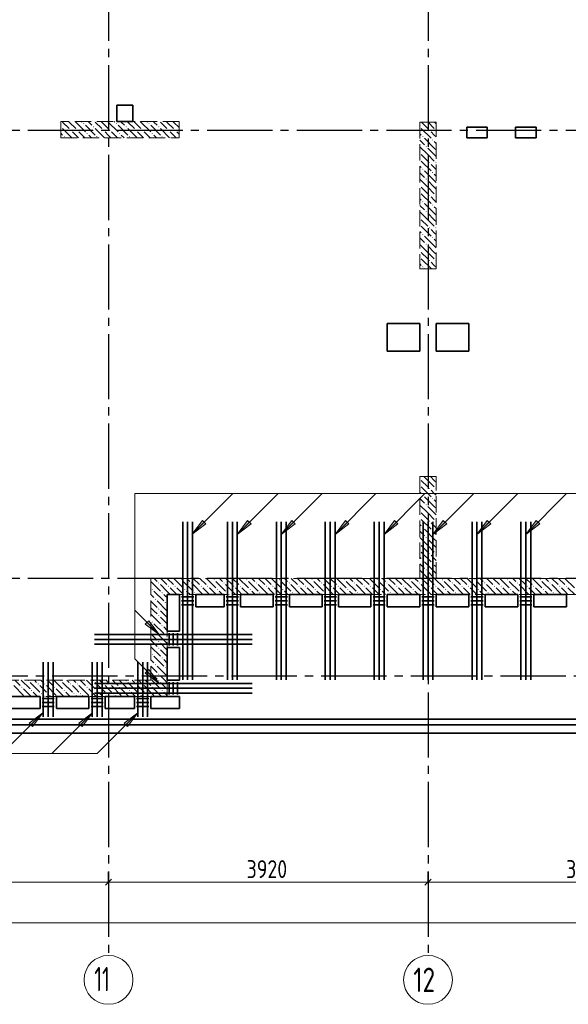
# Model space of a CAD drawing. Header units: millimetres. Extents: x 0 to 61017, y 0 to 42000.
# Tile 4 of 25: x 12710 to 19441, y 16370 to 28460. Entities that reach past the tile are written whole.
import ezdxf

# ---------------------------------------------------------------- set-up
doc = ezdxf.new("R2010")
doc.units = ezdxf.units.MM
doc.linetypes.add('______2', pattern=[270, 200, -70])
doc.linetypes.add('______5', pattern=[1100, 800, -100, 100, -100])
for name, color, linetype, lineweight in [('S1 Стержни арматуры фон', 7, 'Continuous', 25), ('Standard', 7, 'Continuous', 25), ('ЖБ Пилон', 180, 'Continuous', 25), ('Оси', 40, '______5', 18), ('Позиционная метка номер позиции', 7, 'Continuous', 13), ('Поперечное армирование AW фон', 7, 'Continuous', 25)]:
    doc.layers.add(name, color=color, linetype=linetype, lineweight=lineweight)
doc.layers.add('ЖБ Перекрытие верхний уровень', color=7, linetype='Continuous', lineweight=25, true_color=0xe0e0ff)
doc.layers.add('ЖБ Стена верхний уровень', color=7, linetype='Continuous', lineweight=25, true_color=0x006e00)
doc.styles.add('GOST 2.304-81', font='txt')
doc.styles.add('ISOCPEUR', font='txt')

msp = doc.modelspace()

# ---------------------------------------------------------------- hatches: boundary and pattern name
at = {"layer": 'ЖБ Пилон', "linetype": 'Continuous', "lineweight": 18, "transparency": 33554687}
for points in [[(13215, 27148), (13217, 27150), (13223, 27143), (13217, 27137), (13215, 27139)], [(13330, 27103), (13337, 27110), (13343, 27103), (13337, 27097)], [(13410, 27103), (13417, 27110), (13423, 27103), (13417, 27097)], [(13490, 27183), (13497, 27190), (13503, 27183), (13497, 27177)], [(13610, 27143), (13617, 27150), (13623, 27143), (13617, 27137)], [(13730, 27103), (13737, 27110), (13743, 27103), (13737, 27097)], [(13810, 27103), (13817, 27110), (13823, 27103), (13817, 27097)], [(13890, 27183), (13897, 27190), (13903, 27183), (13897, 27177)], [(14010, 27143), (14017, 27150), (14023, 27143), (14017, 27137)], [(14130, 27103), (14137, 27110), (14143, 27103), (14137, 27097)], [(14210, 27103), (14217, 27110), (14223, 27103), (14217, 27097)], [(14290, 27183), (14297, 27190), (14303, 27183), (14297, 27177)], [(14410, 27143), (14417, 27150), (14423, 27143), (14417, 27137)], [(14530, 27103), (14537, 27110), (14543, 27103), (14537, 27097)], [(14610, 27103), (14617, 27110), (14623, 27103), (14617, 27097)], [(17620, 27147), (17623, 27143), (17620, 27140)], [(17730, 27103), (17737, 27110), (17743, 27103), (17737, 27097)], [(17810, 27103), (17817, 27110), (17820, 27107), (17820, 27100), (17817, 27097)], [(13250, 27023), (13257, 27030), (13263, 27023), (13257, 27017)], [(13530, 27063), (13537, 27070), (13543, 27063), (13537, 27057)], [(13650, 27023), (13657, 27030), (13663, 27023), (13657, 27017)], [(13930, 27063), (13937, 27070), (13943, 27063), (13937, 27057)], [(14050, 27023), (14057, 27030), (14063, 27023), (14057, 27017)], [(14330, 27063), (14337, 27070), (14343, 27063), (14337, 27057)], [(14450, 27023), (14457, 27030), (14463, 27023), (14457, 27017)], [(17650, 27023), (17657, 27030), (17663, 27023), (17657, 27017)], [(17770, 26983), (17777, 26990), (17783, 26983), (17777, 26977)], [(17690, 26903), (17697, 26910), (17703, 26903), (17697, 26897)], [(17620, 26827), (17623, 26823), (17620, 26820)], [(17620, 26747), (17623, 26743), (17620, 26740)], [(17650, 26623), (17657, 26630), (17663, 26623), (17657, 26617)], [(17730, 26703), (17737, 26710), (17743, 26703), (17737, 26697)], [(17810, 26703), (17817, 26710), (17820, 26707), (17820, 26700), (17817, 26697)], [(17690, 26503), (17697, 26510), (17703, 26503), (17697, 26497)], [(17770, 26583), (17777, 26590), (17783, 26583), (17777, 26577)], [(17620, 26427), (17623, 26423), (17620, 26420)], [(17620, 26347), (17623, 26343), (17620, 26340)], [(17730, 26303), (17737, 26310), (17743, 26303), (17737, 26297)], [(17810, 26303), (17817, 26310), (17820, 26307), (17820, 26300), (17817, 26297)], [(17650, 26223), (17657, 26230), (17663, 26223), (17657, 26217)], [(17770, 26183), (17777, 26190), (17783, 26183), (17777, 26177)], [(17620, 26027), (17623, 26023), (17620, 26020)], [(17690, 26103), (17697, 26110), (17703, 26103), (17697, 26097)], [(17620, 25947), (17623, 25943), (17620, 25940)], [(17730, 25903), (17737, 25910), (17743, 25903), (17737, 25897)], [(17810, 25903), (17817, 25910), (17820, 25907), (17820, 25900), (17817, 25897)], [(17650, 25823), (17657, 25830), (17663, 25823), (17657, 25817)], [(17770, 25783), (17777, 25790), (17783, 25783), (17777, 25777)], [(17690, 25703), (17697, 25710), (17703, 25703), (17697, 25697)], [(17620, 25627), (17623, 25623), (17620, 25620)], [(17620, 25547), (17623, 25543), (17620, 25540)], [(17730, 25503), (17737, 25510), (17743, 25503), (17737, 25497)], [(17810, 25503), (17817, 25510), (17820, 25507), (17820, 25500), (17817, 25497)], [(17650, 25423), (17657, 25430), (17663, 25423), (17657, 25417)]]:
    msp.add_hatch(color=7, dxfattribs=at).paths.add_polyline_path(points, flags=16)
at = {"layer": 'ЖБ Стена верхний уровень', "linetype": 'Continuous', "lineweight": 18, "transparency": 33554687}
for points in [[(17620, 22827), (17623, 22823), (17620, 22820)], [(17620, 22747), (17623, 22743), (17620, 22740)], [(17650, 22623), (17657, 22630), (17663, 22623), (17657, 22617)], [(17730, 22703), (17737, 22710), (17743, 22703), (17737, 22697)], [(17810, 22703), (17817, 22710), (17820, 22707), (17820, 22700), (17817, 22697)], [(17690, 22503), (17697, 22510), (17703, 22503), (17697, 22497)], [(17770, 22583), (17777, 22590), (17783, 22583), (17777, 22577)], [(17620, 22427), (17623, 22423), (17620, 22420)], [(17620, 22347), (17623, 22343), (17620, 22340)], [(17730, 22303), (17737, 22310), (17743, 22303), (17737, 22297)], [(17810, 22303), (17817, 22310), (17820, 22307), (17820, 22300), (17817, 22297)], [(17650, 22223), (17657, 22230), (17663, 22223), (17657, 22217)], [(17770, 22183), (17777, 22190), (17783, 22183), (17777, 22177)], [(17620, 22027), (17623, 22023), (17620, 22020)], [(17690, 22103), (17697, 22110), (17703, 22103), (17697, 22097)], [(17620, 21947), (17623, 21943), (17620, 21940)], [(17730, 21903), (17737, 21910), (17743, 21903), (17737, 21897)], [(17810, 21903), (17817, 21910), (17820, 21907), (17820, 21900), (17817, 21897)], [(17650, 21823), (17657, 21830), (17663, 21823), (17657, 21817)], [(17770, 21783), (17777, 21790), (17783, 21783), (17777, 21777)], [(17690, 21703), (17697, 21710), (17703, 21703), (17697, 21697)], [(14410, 21543), (14417, 21550), (14423, 21543), (14417, 21537)], [(14690, 21583), (14697, 21590), (14703, 21583), (14697, 21577)], [(14810, 21543), (14817, 21550), (14823, 21543), (14817, 21537)], [(15090, 21583), (15097, 21590), (15103, 21583), (15097, 21577)], [(15210, 21543), (15217, 21550), (15223, 21543), (15217, 21537)], [(15490, 21583), (15497, 21590), (15503, 21583), (15497, 21577)], [(15610, 21543), (15617, 21550), (15623, 21543), (15617, 21537)], [(15890, 21583), (15897, 21590), (15903, 21583), (15897, 21577)], [(16010, 21543), (16017, 21550), (16023, 21543), (16017, 21537)], [(16290, 21583), (16297, 21590), (16303, 21583), (16297, 21577)], [(16410, 21543), (16417, 21550), (16423, 21543), (16417, 21537)], [(16690, 21583), (16697, 21590), (16703, 21583), (16697, 21577)], [(16810, 21543), (16817, 21550), (16823, 21543), (16817, 21537)], [(17090, 21583), (17097, 21590), (17103, 21583), (17097, 21577)], [(17210, 21543), (17217, 21550), (17223, 21543), (17217, 21537)], [(17490, 21583), (17497, 21590), (17503, 21583), (17497, 21577)], [(17610, 21543), (17617, 21550), (17623, 21543), (17617, 21537)], [(17620, 21627), (17623, 21623), (17620, 21620)], [(17890, 21583), (17897, 21590), (17903, 21583), (17897, 21577)], [(18010, 21543), (18017, 21550), (18023, 21543), (18017, 21537)], [(18290, 21583), (18297, 21590), (18303, 21583), (18297, 21577)], [(18410, 21543), (18417, 21550), (18423, 21543), (18417, 21537)], [(18690, 21583), (18697, 21590), (18703, 21583), (18697, 21577)], [(18810, 21543), (18817, 21550), (18823, 21543), (18817, 21537)], [(19090, 21583), (19097, 21590), (19103, 21583), (19097, 21577)], [(19210, 21543), (19217, 21550), (19223, 21543), (19217, 21537)], [(14330, 21463), (14337, 21470), (14343, 21463), (14337, 21457)], [(14450, 21423), (14457, 21430), (14463, 21423), (14457, 21417)], [(14530, 21503), (14537, 21510), (14543, 21503), (14537, 21497)], [(14610, 21503), (14617, 21510), (14623, 21503), (14617, 21497)], [(14730, 21463), (14737, 21470), (14743, 21463), (14737, 21457)], [(14850, 21423), (14857, 21430), (14863, 21423), (14857, 21417)], [(14930, 21503), (14937, 21510), (14943, 21503), (14937, 21497)], [(15010, 21503), (15017, 21510), (15023, 21503), (15017, 21497)], [(15130, 21463), (15137, 21470), (15143, 21463), (15137, 21457)], [(15250, 21423), (15257, 21430), (15263, 21423), (15257, 21417)], [(15330, 21503), (15337, 21510), (15343, 21503), (15337, 21497)], [(15410, 21503), (15417, 21510), (15423, 21503), (15417, 21497)], [(15530, 21463), (15537, 21470), (15543, 21463), (15537, 21457)], [(15650, 21423), (15657, 21430), (15663, 21423), (15657, 21417)], [(15730, 21503), (15737, 21510), (15743, 21503), (15737, 21497)], [(15810, 21503), (15817, 21510), (15823, 21503), (15817, 21497)], [(15930, 21463), (15937, 21470), (15943, 21463), (15937, 21457)], [(16050, 21423), (16057, 21430), (16063, 21423), (16057, 21417)], [(16130, 21503), (16137, 21510), (16143, 21503), (16137, 21497)], [(16210, 21503), (16217, 21510), (16223, 21503), (16217, 21497)], [(16330, 21463), (16337, 21470), (16343, 21463), (16337, 21457)], [(16450, 21423), (16457, 21430), (16463, 21423), (16457, 21417)], [(16530, 21503), (16537, 21510), (16543, 21503), (16537, 21497)], [(16610, 21503), (16617, 21510), (16623, 21503), (16617, 21497)], [(16730, 21463), (16737, 21470), (16743, 21463), (16737, 21457)], [(16850, 21423), (16857, 21430), (16863, 21423), (16857, 21417)], [(16930, 21503), (16937, 21510), (16943, 21503), (16937, 21497)], [(17010, 21503), (17017, 21510), (17023, 21503), (17017, 21497)], [(17130, 21463), (17137, 21470), (17143, 21463), (17137, 21457)], [(17250, 21423), (17257, 21430), (17263, 21423), (17257, 21417)], [(17330, 21503), (17337, 21510), (17343, 21503), (17337, 21497)], [(17410, 21503), (17417, 21510), (17423, 21503), (17417, 21497)], [(17530, 21463), (17537, 21470), (17543, 21463), (17537, 21457)], [(17650, 21423), (17657, 21430), (17663, 21423), (17657, 21417)], [(17730, 21503), (17737, 21510), (17743, 21503), (17737, 21497)], [(17810, 21503), (17817, 21510), (17823, 21503), (17817, 21497)], [(17930, 21463), (17937, 21470), (17943, 21463), (17937, 21457)], [(18050, 21423), (18057, 21430), (18063, 21423), (18057, 21417)], [(18130, 21503), (18137, 21510), (18143, 21503), (18137, 21497)], [(18210, 21503), (18217, 21510), (18223, 21503), (18217, 21497)], [(18330, 21463), (18337, 21470), (18343, 21463), (18337, 21457)], [(18450, 21423), (18457, 21430), (18463, 21423), (18457, 21417)], [(18530, 21503), (18537, 21510), (18543, 21503), (18537, 21497)], [(18610, 21503), (18617, 21510), (18623, 21503), (18617, 21497)], [(18730, 21463), (18737, 21470), (18743, 21463), (18737, 21457)], [(18850, 21423), (18857, 21430), (18863, 21423), (18857, 21417)], [(18930, 21503), (18937, 21510), (18943, 21503), (18937, 21497)], [(19010, 21503), (19017, 21510), (19023, 21503), (19017, 21497)], [(19130, 21463), (19137, 21470), (19143, 21463), (19137, 21457)], [(19250, 21423), (19257, 21430), (19263, 21423), (19257, 21417)], [(19330, 21503), (19337, 21510), (19343, 21503), (19337, 21497)], [(19410, 21503), (19417, 21510), (19423, 21503), (19417, 21497)], [(14370, 21343), (14377, 21350), (14383, 21343), (14377, 21337)], [(14490, 21303), (14497, 21310), (14503, 21303), (14497, 21297)], [(14410, 21223), (14417, 21230), (14423, 21223), (14417, 21217)], [(14330, 21063), (14337, 21070), (14343, 21063), (14337, 21057)], [(14410, 21143), (14417, 21150), (14423, 21143), (14417, 21137)], [(14370, 20943), (14377, 20950), (14383, 20943), (14377, 20937)], [(14450, 21023), (14457, 21030), (14463, 21023), (14457, 21017)], [(14410, 20823), (14417, 20830), (14423, 20823), (14417, 20817)], [(14490, 20903), (14497, 20910), (14503, 20903), (14497, 20897)], [(14410, 20743), (14417, 20750), (14423, 20743), (14417, 20737)], [(14330, 20663), (14337, 20670), (14343, 20663), (14337, 20657)], [(14450, 20623), (14457, 20630), (14463, 20623), (14457, 20617)], [(14370, 20543), (14377, 20550), (14383, 20543), (14377, 20537)], [(14490, 20503), (14497, 20510), (14503, 20503), (14497, 20497)], [(12810, 20343), (12817, 20350), (12823, 20343), (12817, 20337)], [(13210, 20343), (13217, 20350), (13223, 20343), (13217, 20337)], [(13610, 20343), (13617, 20350), (13623, 20343), (13617, 20337)], [(14010, 20343), (14017, 20350), (14023, 20343), (14017, 20337)], [(14410, 20423), (14417, 20430), (14423, 20423), (14417, 20417)], [(14410, 20343), (14417, 20350), (14423, 20343), (14417, 20337)], [(12730, 20263), (12737, 20270), (12743, 20263), (12737, 20257)], [(12850, 20223), (12857, 20230), (12863, 20223), (12857, 20217)], [(12930, 20303), (12937, 20310), (12943, 20303), (12937, 20297)], [(12970, 20183), (12977, 20190), (12983, 20183), (12977, 20177)], [(13010, 20303), (13017, 20310), (13023, 20303), (13017, 20297)], [(13050, 20183), (13057, 20190), (13063, 20183), (13057, 20177)], [(13130, 20263), (13137, 20270), (13143, 20263), (13137, 20257)], [(13250, 20223), (13257, 20230), (13263, 20223), (13257, 20217)], [(13330, 20303), (13337, 20310), (13343, 20303), (13337, 20297)], [(13370, 20183), (13377, 20190), (13383, 20183), (13377, 20177)], [(13410, 20303), (13417, 20310), (13423, 20303), (13417, 20297)], [(13450, 20183), (13457, 20190), (13463, 20183), (13457, 20177)], [(13530, 20263), (13537, 20270), (13543, 20263), (13537, 20257)], [(13650, 20223), (13657, 20230), (13663, 20223), (13657, 20217)], [(13730, 20303), (13737, 20310), (13743, 20303), (13737, 20297)], [(13770, 20183), (13777, 20190), (13783, 20183), (13777, 20177)], [(13810, 20303), (13817, 20310), (13823, 20303), (13817, 20297)], [(13850, 20183), (13857, 20190), (13863, 20183), (13857, 20177)], [(13930, 20263), (13937, 20270), (13943, 20263), (13937, 20257)], [(14050, 20223), (14057, 20230), (14063, 20223), (14057, 20217)], [(14130, 20303), (14137, 20310), (14143, 20303), (14137, 20297)], [(14170, 20183), (14177, 20190), (14183, 20183), (14177, 20177)], [(14210, 20303), (14217, 20310), (14223, 20303), (14217, 20297)], [(14250, 20183), (14257, 20190), (14263, 20183), (14257, 20177)], [(14330, 20263), (14337, 20270), (14343, 20263), (14337, 20257)], [(14450, 20223), (14457, 20230), (14463, 20223), (14457, 20217)]]:
    msp.add_hatch(color=7, dxfattribs=at).paths.add_polyline_path(points, flags=16)
at = {"layer": 'Позиционная метка номер позиции', "linetype": 'Continuous', "lineweight": 13, "transparency": 33554687}
for points in [[(14994, 22268), (14824, 22140), (14951, 22310)], [(14994, 22268), (14824, 22140), (14951, 22310)], [(15550, 22268), (15380, 22140), (15507, 22310)], [(16090, 22268), (15920, 22140), (16047, 22310)], [(16750, 22268), (16580, 22140), (16707, 22310)], [(17350, 22268), (17180, 22140), (17307, 22310)], [(17950, 22268), (17780, 22140), (17907, 22310)], [(18490, 22268), (18320, 22140), (18447, 22310)], [(19090, 22268), (18920, 22140), (19047, 22310)], [(14293, 21080), (14421, 20910), (14251, 21037)], [(14293, 20480), (14421, 20310), (14251, 20437)], [(14293, 20480), (14421, 20310), (14251, 20437)], [(12825, 19822), (12995, 19950), (12868, 19780)], [(13435, 19822), (13605, 19950), (13478, 19780)], [(13990, 19822), (14160, 19950), (14033, 19780)]]:
    msp.add_hatch(color=7, dxfattribs=at).paths.add_polyline_path(points, flags=16)

# ---------------------------------------------------------------- linework, layer by layer
at = {"layer": 'S1 Стержни арматуры фон', "color": 7, "linetype": 'Continuous', "lineweight": 35, "transparency": 33554687}
for p, q in [((14710, 22294), (14710, 20356)), ((14710, 22294), (14710, 20356)), ((14770, 22294), (14770, 20356)), ((14770, 22294), (14770, 20356)), ((14830, 22294), (14830, 20356)), ((14830, 22294), (14830, 20356)), ((15260, 22294), (15260, 20356)), ((15260, 22294), (15260, 20356)), ((15320, 22294), (15320, 20356)), ((15320, 22294), (15320, 20356)), ((15380, 22294), (15380, 20356)), ((15380, 22294), (15380, 20356)), ((15860, 22294), (15860, 20356)), ((15860, 22294), (15860, 20356)), ((15920, 22294), (15920, 20356)), ((15920, 22294), (15920, 20356)), ((15980, 22294), (15980, 20356)), ((15980, 22294), (15980, 20356)), ((16460, 22294), (16460, 20356)), ((16460, 22294), (16460, 20356)), ((16520, 22294), (16520, 20356)), ((16520, 22294), (16520, 20356)), ((16580, 22294), (16580, 20356)), ((16580, 22294), (16580, 20356)), ((17060, 22294), (17060, 20356)), ((17060, 22294), (17060, 20356)), ((17120, 22294), (17120, 20356)), ((17120, 22294), (17120, 20356)), ((17180, 22294), (17180, 20356)), ((17180, 22294), (17180, 20356)), ((17660, 22294), (17660, 20356)), ((17660, 22294), (17660, 20356)), ((17720, 22294), (17720, 20356)), ((17720, 22294), (17720, 20356)), ((17780, 22294), (17780, 20356)), ((17780, 22294), (17780, 20356)), ((18260, 22294), (18260, 20356)), ((18260, 22294), (18260, 20356)), ((18320, 22294), (18320, 20356)), ((18320, 22294), (18320, 20356)), ((18380, 22294), (18380, 20356)), ((18380, 22294), (18380, 20356)), ((18860, 22294), (18860, 20356)), ((18860, 22294), (18860, 20356)), ((18920, 22294), (18920, 20356)), ((18920, 22294), (18920, 20356)), ((18980, 22294), (18980, 20356)), ((18980, 22294), (18980, 20356)), ((15564, 20910), (13626, 20910)), ((15564, 20910), (13626, 20910)), ((15564, 20850), (13626, 20850)), ((15564, 20850), (13626, 20850)), ((15564, 20790), (13626, 20790)), ((15564, 20790), (13626, 20790)), ((13000, 19900), (13000, 20572)), ((13060, 19900), (13060, 20572)), ((13120, 19900), (13120, 20572)), ((13600, 19900), (13600, 20572)), ((13660, 19900), (13660, 20572)), ((13720, 19900), (13720, 20572)), ((14160, 19900), (14160, 20572)), ((14220, 19900), (14220, 20572)), ((14280, 19900), (14280, 20572)), ((15564, 20310), (13626, 20310)), ((15564, 20310), (13626, 20310)), ((15564, 20250), (13626, 20250)), ((15564, 20250), (13626, 20250)), ((15564, 20190), (13626, 20190)), ((15564, 20190), (13626, 20190))]:
    msp.add_line(p, q, dxfattribs=at)
at = {"layer": 'Standard', "color": 7, "linetype": 'Continuous', "lineweight": 25, "transparency": 33554687}
for p, q in [((13762, 17833), (13838, 17907)), ((17682, 17833), (17757, 17907))]:
    msp.add_line(p, q, dxfattribs=at)
at = {"layer": 'Standard', "color": 251, "linetype": 'Continuous', "lineweight": -3, "true_color": 0x656565, "transparency": 33554687}
for p, q in [((13800, 17870), (13800, 17995)), ((17720, 17870), (17720, 17995)), ((13800, 17870), (13800, 17745)), ((13800, 17870), (13800, 17418)), ((17720, 17870), (17720, 17745)), ((17720, 17870), (17720, 17418))]:
    msp.add_line(p, q, dxfattribs=at)
at = {"layer": 'Standard', "color": 7, "linetype": 'Continuous', "lineweight": 13, "transparency": 33554687}
for p, q in [((10500, 17870), (13800, 17870)), ((13800, 17870), (17720, 17870)), ((17720, 17870), (21640, 17870)), ((49280, 17370), (7200, 17370))]:
    msp.add_line(p, q, dxfattribs=at)
at = {"layer": 'Standard', "color": 254, "linetype": 'Continuous', "lineweight": 35, "true_color": 0xc4c4ff, "transparency": 33554687}
for points in [[(6925, 19700), (49880, 19700), (49880, 37584), (6925, 37584), (6925, 19700)], [(7025, 19800), (49780, 19800), (49780, 37484), (7025, 37484), (7025, 19800)]]:
    msp.add_lwpolyline(points, dxfattribs=at)
at = {"layer": 'ЖБ Перекрытие верхний уровень', "color": 7, "linetype": 'Continuous', "lineweight": 35, "transparency": 33554687}
for p, q in [((14100, 27410), (13900, 27410)), ((13900, 27410), (13900, 27210)), ((14100, 27210), (14100, 27410)), ((13900, 27210), (14100, 27210)), ((18445, 27140), (18195, 27140)), ((18195, 27140), (18195, 27010)), ((18445, 27010), (18445, 27140)), ((19045, 27140), (18795, 27140)), ((18795, 27140), (18795, 27010)), ((19045, 27010), (19045, 27140)), ((18195, 27010), (18445, 27010)), ((18795, 27010), (19045, 27010)), ((17620, 24730), (17220, 24730)), ((17220, 24730), (17220, 24390)), ((17620, 24390), (17620, 24730)), ((18220, 24730), (17820, 24730)), ((17820, 24730), (17820, 24390)), ((18220, 24390), (18220, 24730)), ((17220, 24390), (17620, 24390)), ((17820, 24390), (18220, 24390)), ((14520, 21400), (14670, 21400)), ((14520, 20950), (14520, 21400)), ((14670, 21400), (14670, 20950)), ((14870, 21400), (15220, 21400)), ((14870, 21250), (14870, 21400)), ((15220, 21400), (15220, 21250)), ((15420, 21250), (15420, 21400)), ((15420, 21400), (15820, 21400)), ((15820, 21400), (15820, 21250)), ((16020, 21250), (16020, 21400)), ((16020, 21400), (16420, 21400)), ((16420, 21400), (16420, 21250)), ((16620, 21250), (16620, 21400)), ((16620, 21400), (17020, 21400)), ((17020, 21400), (17020, 21250)), ((17220, 21250), (17220, 21400)), ((17220, 21400), (17620, 21400)), ((17620, 21400), (17620, 21250)), ((17820, 21250), (17820, 21400)), ((17820, 21400), (18220, 21400)), ((18220, 21400), (18220, 21250)), ((18420, 21250), (18420, 21400)), ((18420, 21400), (18820, 21400)), ((18820, 21400), (18820, 21250)), ((19020, 21250), (19020, 21400)), ((19020, 21400), (19420, 21400)), ((19420, 21400), (19420, 21250)), ((15220, 21250), (14870, 21250)), ((15820, 21250), (15420, 21250)), ((16420, 21250), (16020, 21250)), ((17020, 21250), (16620, 21250)), ((17620, 21250), (17220, 21250)), ((18220, 21250), (17820, 21250)), ((18820, 21250), (18420, 21250)), ((19420, 21250), (19020, 21250)), ((14670, 20950), (14520, 20950)), ((14520, 20750), (14670, 20750)), ((14520, 20350), (14520, 20750)), ((14670, 20750), (14670, 20350)), ((14670, 20350), (14520, 20350)), ((12560, 20150), (12960, 20150)), ((12960, 20150), (12960, 20000)), ((13160, 20150), (13560, 20150)), ((13160, 20000), (13160, 20150)), ((13560, 20150), (13560, 20000)), ((13760, 20000), (13760, 20150)), ((13760, 20150), (14120, 20150)), ((14120, 20150), (14120, 20000)), ((14320, 20000), (14320, 20150)), ((14320, 20150), (14670, 20150)), ((14670, 20150), (14670, 20000)), ((12960, 20000), (12560, 20000)), ((13560, 20000), (13160, 20000)), ((14120, 20000), (13760, 20000)), ((14670, 20000), (14320, 20000)), ((7100, 19870), (28240, 19870))]:
    msp.add_line(p, q, dxfattribs=at)
at = {"layer": 'ЖБ Пилон', "color": 253, "linetype": '______2', "lineweight": 13, "true_color": 0xa0a0a0, "transparency": 33554687}
for p, q in [((14665, 27210), (13215, 27210)), ((13215, 27210), (13215, 27010)), ((14665, 27010), (14665, 27210)), ((17620, 27200), (17620, 25400)), ((17820, 27200), (17620, 27200)), ((17820, 25400), (17820, 27200)), ((13215, 27010), (14665, 27010)), ((17620, 25400), (17820, 25400))]:
    msp.add_line(p, q, dxfattribs=at)
at = {"layer": 'ЖБ Пилон', "color": 9, "linetype": 'Continuous', "lineweight": 18, "true_color": 0xc7c7c7, "transparency": 33554687}
for p, q in [((13237, 27203), (13317, 27123)), ((13317, 27203), (13310, 27210)), ((13317, 27203), (13397, 27123)), ((13390, 27210), (13397, 27203)), ((13397, 27203), (13517, 27083)), ((13470, 27210), (13477, 27203)), ((13557, 27203), (13550, 27210)), ((13597, 27163), (13557, 27203)), ((13637, 27203), (13717, 27123)), ((13717, 27203), (13710, 27210)), ((13717, 27203), (13797, 27123)), ((13790, 27210), (13797, 27203)), ((13797, 27203), (13917, 27083)), ((13870, 27210), (13877, 27203)), ((13957, 27203), (13950, 27210)), ((13997, 27163), (13957, 27203)), ((14037, 27203), (14117, 27123)), ((14117, 27203), (14110, 27210)), ((14117, 27203), (14197, 27123)), ((14190, 27210), (14197, 27203)), ((14197, 27203), (14317, 27083)), ((14270, 27210), (14277, 27203)), ((14357, 27203), (14350, 27210)), ((14397, 27163), (14357, 27203)), ((14437, 27203), (14517, 27123)), ((14517, 27203), (14510, 27210)), ((14517, 27203), (14597, 27123)), ((14590, 27210), (14597, 27203)), ((14597, 27203), (14665, 27135)), ((13237, 27123), (13350, 27010)), ((13397, 27043), (13357, 27083)), ((13437, 27083), (13510, 27010)), ((13517, 27163), (13637, 27043)), ((13637, 27123), (13750, 27010)), ((13797, 27043), (13757, 27083)), ((13837, 27083), (13910, 27010)), ((13917, 27163), (14037, 27043)), ((14037, 27123), (14150, 27010)), ((14197, 27043), (14157, 27083)), ((14237, 27083), (14310, 27010)), ((14317, 27163), (14437, 27043)), ((14437, 27123), (14550, 27010)), ((14597, 27043), (14557, 27083)), ((14637, 27083), (14665, 27055)), ((17637, 27123), (17757, 27003)), ((17640, 27200), (17717, 27123)), ((17720, 27200), (17797, 27123)), ((17797, 27043), (17757, 27083)), ((17800, 27200), (17820, 27180)), ((13215, 27065), (13237, 27043)), ((13430, 27010), (13397, 27043)), ((13557, 27043), (13590, 27010)), ((13830, 27010), (13797, 27043)), ((13957, 27043), (13990, 27010)), ((14230, 27010), (14197, 27043)), ((14357, 27043), (14390, 27010)), ((14630, 27010), (14597, 27043)), ((17620, 27060), (17637, 27043)), ((17620, 26980), (17677, 26923)), ((17797, 26883), (17677, 27003)), ((17820, 27020), (17797, 27043)), ((17797, 26963), (17820, 26940)), ((17717, 26803), (17620, 26900)), ((17717, 26883), (17797, 26803)), ((17797, 26883), (17820, 26860)), ((17637, 26803), (17717, 26723)), ((17637, 26723), (17757, 26603)), ((17717, 26803), (17797, 26723)), ((17797, 26803), (17820, 26780)), ((17620, 26660), (17637, 26643)), ((17797, 26483), (17677, 26603)), ((17797, 26643), (17757, 26683)), ((17820, 26620), (17797, 26643)), ((17620, 26580), (17677, 26523)), ((17717, 26403), (17620, 26500)), ((17717, 26483), (17797, 26403)), ((17797, 26563), (17820, 26540)), ((17797, 26483), (17820, 26460)), ((17637, 26403), (17717, 26323)), ((17717, 26403), (17797, 26323)), ((17797, 26403), (17820, 26380)), ((17620, 26260), (17637, 26243)), ((17637, 26323), (17757, 26203)), ((17797, 26243), (17757, 26283)), ((17820, 26220), (17797, 26243)), ((17620, 26180), (17677, 26123)), ((17797, 26083), (17677, 26203)), ((17797, 26163), (17820, 26140)), ((17717, 26003), (17620, 26100)), ((17637, 26003), (17717, 25923)), ((17717, 26083), (17797, 26003)), ((17717, 26003), (17797, 25923)), ((17797, 26083), (17820, 26060)), ((17797, 26003), (17820, 25980)), ((17637, 25923), (17757, 25803)), ((17797, 25843), (17757, 25883)), ((17620, 25860), (17637, 25843)), ((17620, 25780), (17677, 25723)), ((17797, 25683), (17677, 25803)), ((17820, 25820), (17797, 25843)), ((17797, 25763), (17820, 25740)), ((17717, 25603), (17620, 25700)), ((17717, 25683), (17797, 25603)), ((17797, 25683), (17820, 25660)), ((17637, 25603), (17717, 25523)), ((17637, 25523), (17757, 25403)), ((17717, 25603), (17797, 25523)), ((17797, 25603), (17820, 25580)), ((17620, 25460), (17637, 25443)), ((17680, 25400), (17677, 25403)), ((17797, 25443), (17757, 25483)), ((17820, 25420), (17797, 25443))]:
    msp.add_line(p, q, dxfattribs=at)
at = {"layer": 'ЖБ Стена верхний уровень', "color": 251, "linetype": '______2', "lineweight": 13, "true_color": 0x656565, "transparency": 33554687}
for p, q in [((17820, 22850), (17620, 22850)), ((17620, 22850), (17620, 21600)), ((17820, 21600), (17820, 22850)), ((14520, 21600), (14320, 21600)), ((14320, 21600), (14320, 20350)), ((17620, 21600), (14520, 21600)), ((21120, 21600), (17820, 21600)), ((14520, 20350), (14520, 21400)), ((14520, 21400), (20920, 21400)), ((14320, 20350), (10600, 20350)), ((14520, 20150), (14520, 20350)), ((10600, 20150), (14520, 20150))]:
    msp.add_line(p, q, dxfattribs=at)
at = {"layer": 'ЖБ Стена верхний уровень', "color": 9, "linetype": 'Continuous', "lineweight": 18, "true_color": 0xc7c7c7, "transparency": 33554687}
for p, q in [((17717, 22803), (17670, 22850)), ((17750, 22850), (17797, 22803)), ((17637, 22803), (17717, 22723)), ((17717, 22803), (17797, 22723)), ((17797, 22803), (17820, 22780)), ((17620, 22660), (17637, 22643)), ((17637, 22723), (17757, 22603)), ((17797, 22643), (17757, 22683)), ((17820, 22620), (17797, 22643)), ((17620, 22580), (17677, 22523)), ((17717, 22403), (17620, 22500)), ((17797, 22483), (17677, 22603)), ((17797, 22563), (17820, 22540)), ((17637, 22403), (17717, 22323)), ((17717, 22483), (17797, 22403)), ((17717, 22403), (17797, 22323)), ((17797, 22483), (17820, 22460)), ((17797, 22403), (17820, 22380)), ((17620, 22260), (17637, 22243)), ((17637, 22323), (17757, 22203)), ((17797, 22243), (17757, 22283)), ((17620, 22180), (17677, 22123)), ((17797, 22083), (17677, 22203)), ((17820, 22220), (17797, 22243)), ((17797, 22163), (17820, 22140)), ((17717, 22003), (17620, 22100)), ((17637, 22003), (17717, 21923)), ((17717, 22083), (17797, 22003)), ((17717, 22003), (17797, 21923)), ((17797, 22083), (17820, 22060)), ((17797, 22003), (17820, 21980)), ((17637, 21923), (17757, 21803)), ((17797, 21843), (17757, 21883)), ((17620, 21860), (17637, 21843)), ((17620, 21780), (17677, 21723)), ((17797, 21683), (17677, 21803)), ((17820, 21820), (17797, 21843)), ((17797, 21763), (17820, 21740)), ((17717, 21603), (17620, 21700)), ((17717, 21683), (17797, 21603)), ((17797, 21683), (17820, 21660)), ((14320, 21560), (14437, 21443)), ((14397, 21563), (14360, 21600)), ((14437, 21523), (14520, 21440)), ((14440, 21600), (14517, 21523)), ((14520, 21600), (14597, 21523)), ((14600, 21600), (14717, 21483)), ((14717, 21563), (14837, 21443)), ((14797, 21563), (14760, 21600)), ((14837, 21523), (14957, 21403)), ((14840, 21600), (14917, 21523)), ((14920, 21600), (14997, 21523)), ((15000, 21600), (15117, 21483)), ((15117, 21563), (15237, 21443)), ((15197, 21563), (15160, 21600)), ((15237, 21523), (15357, 21403)), ((15240, 21600), (15317, 21523)), ((15320, 21600), (15397, 21523)), ((15400, 21600), (15517, 21483)), ((15517, 21563), (15637, 21443)), ((15597, 21563), (15560, 21600)), ((15637, 21523), (15757, 21403)), ((15640, 21600), (15717, 21523)), ((15720, 21600), (15797, 21523)), ((15800, 21600), (15917, 21483)), ((15917, 21563), (16037, 21443)), ((15997, 21563), (15960, 21600)), ((16037, 21523), (16157, 21403)), ((16040, 21600), (16117, 21523)), ((16120, 21600), (16197, 21523)), ((16200, 21600), (16317, 21483)), ((16317, 21563), (16437, 21443)), ((16397, 21563), (16360, 21600)), ((16437, 21523), (16557, 21403)), ((16440, 21600), (16517, 21523)), ((16520, 21600), (16597, 21523)), ((16600, 21600), (16717, 21483)), ((16717, 21563), (16837, 21443)), ((16797, 21563), (16760, 21600)), ((16837, 21523), (16957, 21403)), ((16840, 21600), (16917, 21523)), ((16920, 21600), (16997, 21523)), ((17000, 21600), (17117, 21483)), ((17117, 21563), (17237, 21443)), ((17197, 21563), (17160, 21600)), ((17237, 21523), (17357, 21403)), ((17240, 21600), (17317, 21523)), ((17320, 21600), (17397, 21523)), ((17400, 21600), (17517, 21483)), ((17517, 21563), (17637, 21443)), ((17597, 21563), (17560, 21600)), ((17637, 21603), (17640, 21600)), ((17637, 21523), (17757, 21403)), ((17640, 21600), (17717, 21523)), ((17717, 21603), (17720, 21600)), ((17720, 21600), (17797, 21523)), ((17797, 21603), (17800, 21600)), ((17800, 21600), (17917, 21483)), ((17917, 21563), (18037, 21443)), ((17997, 21563), (17960, 21600)), ((18037, 21523), (18157, 21403)), ((18040, 21600), (18117, 21523)), ((18120, 21600), (18197, 21523)), ((18200, 21600), (18317, 21483)), ((18317, 21563), (18437, 21443)), ((18397, 21563), (18360, 21600)), ((18437, 21523), (18557, 21403)), ((18440, 21600), (18517, 21523)), ((18520, 21600), (18597, 21523)), ((18600, 21600), (18717, 21483)), ((18717, 21563), (18837, 21443)), ((18797, 21563), (18760, 21600)), ((18837, 21523), (18957, 21403)), ((18840, 21600), (18917, 21523)), ((18920, 21600), (18997, 21523)), ((19000, 21600), (19117, 21483)), ((19117, 21563), (19237, 21443)), ((19197, 21563), (19160, 21600)), ((19237, 21523), (19357, 21403)), ((19240, 21600), (19317, 21523)), ((19320, 21600), (19397, 21523)), ((19400, 21600), (19517, 21483)), ((14320, 21400), (14357, 21363)), ((14357, 21443), (14477, 21323)), ((14520, 21360), (14477, 21403)), ((14520, 21440), (14557, 21403)), ((14597, 21443), (14557, 21483)), ((14637, 21403), (14597, 21443)), ((14637, 21483), (14720, 21400)), ((14757, 21443), (14800, 21400)), ((14880, 21400), (14877, 21403)), ((14997, 21443), (14957, 21483)), ((15037, 21403), (14997, 21443)), ((15037, 21483), (15120, 21400)), ((15157, 21443), (15200, 21400)), ((15280, 21400), (15277, 21403)), ((15397, 21443), (15357, 21483)), ((15437, 21403), (15397, 21443)), ((15437, 21483), (15520, 21400)), ((15557, 21443), (15600, 21400)), ((15680, 21400), (15677, 21403)), ((15797, 21443), (15757, 21483)), ((15837, 21403), (15797, 21443)), ((15837, 21483), (15920, 21400)), ((15957, 21443), (16000, 21400)), ((16080, 21400), (16077, 21403)), ((16197, 21443), (16157, 21483)), ((16237, 21403), (16197, 21443)), ((16237, 21483), (16320, 21400)), ((16357, 21443), (16400, 21400)), ((16480, 21400), (16477, 21403)), ((16597, 21443), (16557, 21483)), ((16637, 21403), (16597, 21443)), ((16637, 21483), (16720, 21400)), ((16757, 21443), (16800, 21400)), ((16880, 21400), (16877, 21403)), ((16997, 21443), (16957, 21483)), ((17037, 21403), (16997, 21443)), ((17037, 21483), (17120, 21400)), ((17157, 21443), (17200, 21400)), ((17280, 21400), (17277, 21403)), ((17397, 21443), (17357, 21483)), ((17437, 21403), (17397, 21443)), ((17437, 21483), (17520, 21400)), ((17557, 21443), (17600, 21400)), ((17680, 21400), (17677, 21403)), ((17797, 21443), (17757, 21483)), ((17837, 21403), (17797, 21443)), ((17837, 21483), (17920, 21400)), ((17957, 21443), (18000, 21400)), ((18080, 21400), (18077, 21403)), ((18197, 21443), (18157, 21483)), ((18237, 21403), (18197, 21443)), ((18237, 21483), (18320, 21400)), ((18357, 21443), (18400, 21400)), ((18480, 21400), (18477, 21403)), ((18597, 21443), (18557, 21483)), ((18637, 21403), (18597, 21443)), ((18637, 21483), (18720, 21400)), ((18757, 21443), (18800, 21400)), ((18880, 21400), (18877, 21403)), ((18997, 21443), (18957, 21483)), ((19037, 21403), (18997, 21443)), ((19037, 21483), (19120, 21400)), ((19157, 21443), (19200, 21400)), ((19280, 21400), (19277, 21403)), ((19397, 21443), (19357, 21483)), ((19437, 21403), (19397, 21443)), ((19437, 21483), (19520, 21400)), ((14320, 21320), (14397, 21243)), ((14517, 21203), (14397, 21323)), ((14517, 21283), (14520, 21280)), ((14357, 21203), (14320, 21240)), ((14320, 21160), (14437, 21043)), ((14397, 21163), (14357, 21203)), ((14437, 21203), (14517, 21123)), ((14517, 21203), (14520, 21200)), ((14357, 21043), (14477, 20923)), ((14437, 21123), (14520, 21040)), ((14320, 21000), (14357, 20963)), ((14320, 20920), (14397, 20843)), ((14517, 20803), (14397, 20923)), ((14520, 20960), (14477, 21003)), ((14357, 20803), (14320, 20840)), ((14397, 20763), (14357, 20803)), ((14437, 20803), (14517, 20723)), ((14517, 20883), (14520, 20880)), ((14517, 20803), (14520, 20800)), ((14320, 20760), (14437, 20643)), ((14437, 20723), (14520, 20640)), ((14320, 20600), (14357, 20563)), ((14357, 20643), (14477, 20523)), ((14520, 20560), (14477, 20603)), ((14320, 20520), (14397, 20443)), ((14357, 20403), (14320, 20440)), ((14517, 20403), (14397, 20523)), ((14517, 20483), (14520, 20480)), ((12650, 20350), (12717, 20283)), ((12730, 20350), (12837, 20243)), ((12837, 20323), (12957, 20203)), ((12890, 20350), (12917, 20323)), ((12970, 20350), (12997, 20323)), ((13050, 20350), (13117, 20283)), ((13130, 20350), (13237, 20243)), ((13237, 20323), (13357, 20203)), ((13290, 20350), (13317, 20323)), ((13370, 20350), (13397, 20323)), ((13450, 20350), (13517, 20283)), ((13530, 20350), (13637, 20243)), ((13637, 20323), (13757, 20203)), ((13690, 20350), (13717, 20323)), ((13770, 20350), (13797, 20323)), ((13850, 20350), (13917, 20283)), ((13930, 20350), (14037, 20243)), ((14037, 20323), (14157, 20203)), ((14090, 20350), (14117, 20323)), ((14170, 20350), (14197, 20323)), ((14250, 20350), (14317, 20283)), ((14320, 20360), (14330, 20350)), ((14330, 20350), (14437, 20243)), ((14397, 20363), (14357, 20403)), ((14437, 20403), (14490, 20350)), ((14437, 20323), (14520, 20240)), ((14490, 20350), (14517, 20323)), ((14517, 20403), (14520, 20400)), ((12637, 20283), (12757, 20163)), ((12757, 20243), (12850, 20150)), ((12930, 20150), (12877, 20203)), ((12997, 20243), (12957, 20283)), ((13037, 20203), (12997, 20243)), ((13037, 20283), (13157, 20163)), ((13157, 20243), (13250, 20150)), ((13330, 20150), (13277, 20203)), ((13397, 20243), (13357, 20283)), ((13437, 20203), (13397, 20243)), ((13437, 20283), (13557, 20163)), ((13557, 20243), (13650, 20150)), ((13730, 20150), (13677, 20203)), ((13797, 20243), (13757, 20283)), ((13837, 20203), (13797, 20243)), ((13837, 20283), (13957, 20163)), ((13957, 20243), (14050, 20150)), ((14130, 20150), (14077, 20203)), ((14197, 20243), (14157, 20283)), ((14237, 20203), (14197, 20243)), ((14237, 20283), (14357, 20163)), ((14357, 20243), (14450, 20150)), ((14520, 20160), (14477, 20203)), ((12997, 20163), (13010, 20150)), ((13077, 20163), (13090, 20150)), ((13397, 20163), (13410, 20150)), ((13477, 20163), (13490, 20150)), ((13797, 20163), (13810, 20150)), ((13877, 20163), (13890, 20150)), ((14197, 20163), (14210, 20150)), ((14277, 20163), (14290, 20150))]:
    msp.add_line(p, q, dxfattribs=at)
at = {"layer": 'Оси', "color": 8, "linetype": '______5', "lineweight": -3, "transparency": 33554687}
for p, q in [((13800, 38900), (13800, 16970)), ((17720, 38900), (17720, 16970)), ((49910, 27100), (4600, 27100)), ((49910, 21600), (4600, 21600)), ((50210, 20400), (4600, 20400))]:
    msp.add_line(p, q, dxfattribs=at)
at = {"layer": 'Оси', "color": 7, "linetype": 'Continuous', "lineweight": 13, "transparency": 33554687}
for centre in [(13800, 16670), (17720, 16670)]:
    msp.add_circle(centre, 300, dxfattribs=at)
at = {"layer": 'Позиционная метка номер позиции', "color": 7, "linetype": 'Continuous', "lineweight": 13, "transparency": 33554687}
for p, q in [((14824, 22140), (15324, 22640)), ((15380, 22140), (15880, 22640)), ((15920, 22140), (16420, 22640)), ((16580, 22140), (17080, 22640)), ((17180, 22140), (17680, 22640)), ((17780, 22140), (18280, 22640)), ((18320, 22140), (18820, 22640)), ((18920, 22140), (19420, 22640)), ((14824, 22140), (14951, 22310)), ((14824, 22140), (14951, 22310)), ((14994, 22268), (14824, 22140)), ((14994, 22268), (14824, 22140)), ((14951, 22310), (14994, 22268)), ((14951, 22310), (14994, 22268)), ((14972, 22289), (14983, 22300)), ((14972, 22289), (14983, 22300)), ((15380, 22140), (15507, 22310)), ((15550, 22268), (15380, 22140)), ((15507, 22310), (15550, 22268)), ((15528, 22289), (15539, 22300)), ((15920, 22140), (16047, 22310)), ((16090, 22268), (15920, 22140)), ((16047, 22310), (16090, 22268)), ((16068, 22289), (16079, 22300)), ((16580, 22140), (16707, 22310)), ((16750, 22268), (16580, 22140)), ((16707, 22310), (16750, 22268)), ((16728, 22289), (16739, 22300)), ((17180, 22140), (17307, 22310)), ((17350, 22268), (17180, 22140)), ((17307, 22310), (17350, 22268)), ((17328, 22289), (17339, 22300)), ((17780, 22140), (17907, 22310)), ((17950, 22268), (17780, 22140)), ((17907, 22310), (17950, 22268)), ((17928, 22289), (17939, 22300)), ((18320, 22140), (18447, 22310)), ((18490, 22268), (18320, 22140)), ((18447, 22310), (18490, 22268)), ((18468, 22289), (18479, 22300)), ((18920, 22140), (19047, 22310)), ((19090, 22268), (18920, 22140)), ((19047, 22310), (19090, 22268)), ((19068, 22289), (19079, 22300)), ((14824, 22140), (14824, 22140)), ((14824, 22140), (14824, 22140)), ((14824, 22140), (14824, 22140)), ((14824, 22140), (14824, 22140)), ((14824, 22140), (14824, 22140)), ((14824, 22140), (14824, 22140)), ((15380, 22140), (15380, 22140)), ((15380, 22140), (15380, 22140)), ((15380, 22140), (15380, 22140)), ((15920, 22140), (15920, 22140)), ((15920, 22140), (15920, 22140)), ((15920, 22140), (15920, 22140)), ((16580, 22140), (16580, 22140)), ((16580, 22140), (16580, 22140)), ((16580, 22140), (16580, 22140)), ((17180, 22140), (17180, 22140)), ((17180, 22140), (17180, 22140)), ((17180, 22140), (17180, 22140)), ((17780, 22140), (17780, 22140)), ((17780, 22140), (17780, 22140)), ((17780, 22140), (17780, 22140)), ((18320, 22140), (18320, 22140)), ((18320, 22140), (18320, 22140)), ((18320, 22140), (18320, 22140)), ((18920, 22140), (18920, 22140)), ((18920, 22140), (18920, 22140)), ((18920, 22140), (18920, 22140)), ((14421, 20910), (14121, 21210)), ((14251, 21037), (14293, 21080)), ((14421, 20910), (14251, 21037)), ((14272, 21058), (14262, 21069)), ((14293, 21080), (14421, 20910)), ((14421, 20910), (14421, 20910)), ((14421, 20910), (14421, 20910)), ((14421, 20910), (14421, 20910)), ((14421, 20310), (14121, 20610)), ((14251, 20437), (14293, 20480)), ((14251, 20437), (14293, 20480)), ((14421, 20310), (14251, 20437)), ((14421, 20310), (14251, 20437)), ((14272, 20458), (14262, 20469)), ((14272, 20458), (14262, 20469)), ((14293, 20480), (14421, 20310)), ((14293, 20480), (14421, 20310)), ((14421, 20310), (14421, 20310)), ((14421, 20310), (14421, 20310)), ((14421, 20310), (14421, 20310)), ((14421, 20310), (14421, 20310)), ((14421, 20310), (14421, 20310)), ((14421, 20310), (14421, 20310)), ((12825, 19822), (12995, 19950)), ((12995, 19950), (12868, 19780)), ((12995, 19950), (12995, 19950)), ((12995, 19950), (12995, 19950)), ((12995, 19950), (12995, 19950)), ((13435, 19822), (13605, 19950)), ((13605, 19950), (13478, 19780)), ((13605, 19950), (13605, 19950)), ((13605, 19950), (13605, 19950)), ((13605, 19950), (13605, 19950)), ((13990, 19822), (14160, 19950)), ((14160, 19950), (14033, 19780)), ((14160, 19950), (14160, 19950)), ((14160, 19950), (14160, 19950)), ((14160, 19950), (14160, 19950)), ((12868, 19780), (12825, 19822)), ((12847, 19801), (12836, 19791)), ((13478, 19780), (13435, 19822)), ((13457, 19801), (13446, 19791)), ((14033, 19780), (13990, 19822)), ((14012, 19801), (14001, 19791))]:
    msp.add_line(p, q, dxfattribs=at)
for points in [[(14421, 20310), (14121, 20610), (14121, 22640), (22621, 22640)], [(14824, 22140), (15324, 22640), (22621, 22640)], [(14160, 19950), (13660, 19450), (9700, 19450)], [(12995, 19950), (12495, 19450), (11695, 19450)], [(13605, 19950), (13105, 19450), (12305, 19450)]]:
    msp.add_lwpolyline(points, dxfattribs=at)
at = {"layer": 'Поперечное армирование AW фон', "color": 7, "linetype": 'Continuous', "lineweight": 35, "transparency": 33554687}
for p, q in [((14695, 21375), (14845, 21375)), ((14695, 21325), (14845, 21325)), ((15245, 21375), (15395, 21375)), ((15245, 21325), (15395, 21325)), ((15845, 21375), (15995, 21375)), ((15845, 21325), (15995, 21325)), ((16445, 21375), (16595, 21375)), ((16445, 21325), (16595, 21325)), ((17045, 21375), (17195, 21375)), ((17045, 21325), (17195, 21325)), ((17645, 21375), (17795, 21375)), ((17645, 21325), (17795, 21325)), ((18245, 21375), (18395, 21375)), ((18245, 21325), (18395, 21325)), ((18845, 21375), (18995, 21375)), ((18845, 21325), (18995, 21325)), ((14695, 21275), (14845, 21275)), ((15245, 21275), (15395, 21275)), ((15845, 21275), (15995, 21275)), ((16445, 21275), (16595, 21275)), ((17045, 21275), (17195, 21275)), ((17645, 21275), (17795, 21275)), ((18245, 21275), (18395, 21275)), ((18845, 21275), (18995, 21275)), ((14545, 20775), (14545, 20925)), ((14595, 20775), (14595, 20925)), ((14645, 20775), (14645, 20925)), ((14545, 20175), (14545, 20325)), ((14595, 20175), (14595, 20325)), ((14645, 20175), (14645, 20325)), ((13135, 20125), (12985, 20125)), ((13135, 20075), (12985, 20075)), ((13735, 20125), (13585, 20125)), ((13735, 20075), (13585, 20075)), ((14295, 20125), (14145, 20125)), ((14295, 20075), (14145, 20075)), ((13135, 20025), (12985, 20025)), ((13735, 20025), (13585, 20025)), ((14295, 20025), (14145, 20025))]:
    msp.add_line(p, q, dxfattribs=at)

# ---------------------------------------------------------------- texts
at = {"layer": 'Standard', "color": 7, "linetype": 'Continuous', "lineweight": 25, "transparency": 33554687, "char_height": 220, "attachment_point": 7, "style": 'GOST 2.304-81'}
for insert, width in [((15494, 17920), 657.06), ((19414, 17920), 657.05)]:
    msp.add_mtext('3920', dxfattribs=dict(at, insert=insert, width=width))
at = {"layer": 'Оси', "color": 7, "linetype": 'Continuous', "lineweight": 25, "transparency": 33554687, "char_height": 300, "attachment_point": 7, "style": 'ISOCPEUR'}
for s, insert, width in [('\\W0.63;11', (13626, 16530), 393.75), ('\\W0.75;12', (17540, 16520), 472.29)]:
    msp.add_mtext(s, dxfattribs=dict(at, insert=insert, width=width))

doc.saveas('drawing.dxf')
